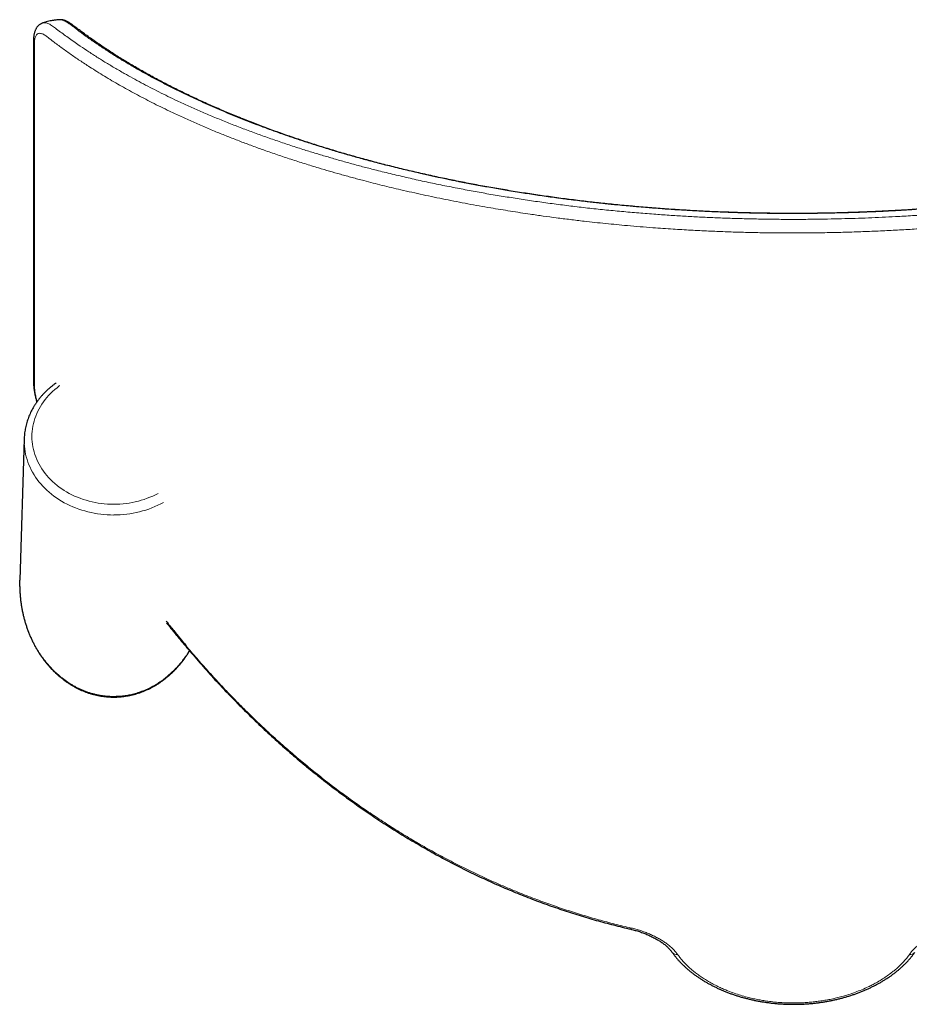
# Model space of a CAD drawing. Header units: millimetres. Extents: x 8 to 2314, y 12 to 2305.
# Tile 16 of 156: x 724 to 838, y 1241 to 1368. Entities that reach past the tile are written whole.
import ezdxf

# ---------------------------------------------------------------- set-up
doc = ezdxf.new("R2010")
doc.units = ezdxf.units.MM

msp = doc.modelspace()

# ---------------------------------------------------------------- linework, layer by layer
at = {"color": 7, "linetype": 'Continuous', "lineweight": 30}
for p, q in [((729.01, 1367.54), (729, 1367.54)), ((724.43, 1313.6), (723.87, 1295.4)), ((724.43, 1313.6), (724.44, 1313.62))]:
    msp.add_line(p, q, dxfattribs=at)
at = {"color": 252, "linetype": 'Continuous', "lineweight": 0, "flags": 128}
for points in [[(729.02, 1320.47), (728.95, 1320.42), (728.66, 1320.19), (728.37, 1319.96), (728.1, 1319.71), (727.84, 1319.46), (727.58, 1319.19), (727.35, 1318.93), (727.12, 1318.65), (726.91, 1318.36), (726.71, 1318.07), (726.52, 1317.78), (726.35, 1317.47), (726.19, 1317.17), (726.05, 1316.85), (725.92, 1316.54), (725.81, 1316.22), (725.71, 1315.89), (725.62, 1315.57), (725.55, 1315.24), (725.5, 1314.91), (725.46, 1314.57), (725.44, 1314.24), (725.43, 1313.91), (725.44, 1313.57), (725.46, 1313.24), (725.5, 1312.91), (725.55, 1312.57), (725.62, 1312.25), (725.71, 1311.92), (725.81, 1311.59), (725.92, 1311.27), (726.05, 1310.96), (726.19, 1310.64), (726.35, 1310.34), (726.52, 1310.03), (726.71, 1309.74), (726.91, 1309.45), (727.12, 1309.16), (727.35, 1308.89), (727.58, 1308.62), (727.84, 1308.36), (728.1, 1308.1), (728.37, 1307.86), (728.66, 1307.62), (728.95, 1307.39), (729.26, 1307.18), (729.57, 1306.97), (729.9, 1306.77), (730.23, 1306.58), (730.58, 1306.41), (730.93, 1306.24), (731.28, 1306.09), (731.65, 1305.95), (732.02, 1305.81), (732.4, 1305.7), (732.78, 1305.59), (733.17, 1305.49), (733.56, 1305.41), (733.95, 1305.34), (734.35, 1305.28), (734.75, 1305.24), (735.15, 1305.21), (735.55, 1305.19), (735.95, 1305.18), (736.36, 1305.19), (736.76, 1305.21), (737.16, 1305.24), (737.56, 1305.28), (737.96, 1305.34), (738.35, 1305.41), (738.74, 1305.49), (739.13, 1305.59), (739.51, 1305.7), (739.89, 1305.81), (740.26, 1305.95), (740.62, 1306.09), (740.98, 1306.24), (741.33, 1306.41), (741.67, 1306.58), (741.69, 1306.59)], [(735.95, 1303.8), (735.53, 1303.81), (735.11, 1303.83), (734.69, 1303.86), (734.28, 1303.91), (733.86, 1303.96), (733.45, 1304.03), (733.04, 1304.11), (732.63, 1304.21), (732.23, 1304.32), (731.84, 1304.43), (731.45, 1304.56), (731.06, 1304.71), (730.68, 1304.86), (730.31, 1305.03), (729.95, 1305.2), (729.6, 1305.39), (729.25, 1305.59), (728.91, 1305.8), (728.58, 1306.01), (728.26, 1306.24), (727.96, 1306.48), (727.66, 1306.73), (727.37, 1306.98), (727.1, 1307.25), (726.83, 1307.52), (726.58, 1307.8), (726.34, 1308.09), (726.12, 1308.38), (725.91, 1308.68), (725.71, 1308.99), (725.52, 1309.3), (725.35, 1309.62), (725.19, 1309.94), (725.05, 1310.27), (724.92, 1310.6), (724.81, 1310.94), (724.71, 1311.28), (724.62, 1311.62), (724.55, 1311.97), (724.5, 1312.31), (724.46, 1312.66), (724.44, 1313.01), (724.43, 1313.36), (724.43, 1313.6)]]:
    msp.add_lwpolyline(points, dxfattribs=at)
at = {"color": 252, "linetype": 'Continuous', "lineweight": 0}
for centre, radius, start, end in [((736.03, 1317.05), 13.24, 269.6847, 298.6688), ((848.36, 1240.05), 47.01, 166.9612, 167.1614), ((808.4, 1247.92), 0.694, 218.2377, 281.7574), ((838.51, 1247.92), 0.694, 258.2418, 321.7754)]:
    msp.add_arc(centre, radius, start, end, dxfattribs=at)
at = {"color": 7, "linetype": 'Continuous', "lineweight": 30}
for points, knots in [([(729, 1367.55), (728.99, 1367.55), (728.95, 1367.54), (728.87, 1367.54), (728.76, 1367.53), (728.61, 1367.52), (728.41, 1367.49), (728.18, 1367.46), (727.91, 1367.41), (727.6, 1367.35), (727.26, 1367.26), (726.99, 1367.18), (726.84, 1367.12), (726.81, 1367.11)], [0, 0, 0, 0, 0.015904, 0.053747, 0.104435, 0.168167, 0.257028, 0.363028, 0.486192, 0.6265, 0.78387, 0.958132, 1, 1, 1, 1]), ([(917.9, 1367.55), (917.87, 1367.55), (917.79, 1367.55), (917.66, 1367.54), (917.51, 1367.52), (917.37, 1367.49), (917.22, 1367.45), (917.06, 1367.39), (916.92, 1367.32), (916.77, 1367.24), (916.63, 1367.16), (916.47, 1367.05), (916.28, 1366.91), (916.08, 1366.75), (915.89, 1366.6), (915.73, 1366.48), (915.59, 1366.37), (915.3, 1366.15), (914.84, 1365.81), (914.22, 1365.36), (913.59, 1364.91), (912.94, 1364.46), (912.29, 1364.02), (911.62, 1363.57), (910.95, 1363.14), (910.26, 1362.7), (909.56, 1362.28), (908.86, 1361.85), (908.14, 1361.43), (907.41, 1361.01), (906.68, 1360.59), (905.93, 1360.18), (905.18, 1359.78), (904.42, 1359.38), (903.64, 1358.98), (902.86, 1358.58), (902.07, 1358.19), (901.27, 1357.81), (900.47, 1357.43), (899.65, 1357.05), (898.83, 1356.68), (898, 1356.31), (897.16, 1355.94), (896.31, 1355.58), (895.45, 1355.23), (894.59, 1354.88), (893.71, 1354.53), (892.83, 1354.19), (891.94, 1353.85), (891.05, 1353.52), (890.15, 1353.19), (889.24, 1352.86), (888.32, 1352.54), (887.4, 1352.23), (886.47, 1351.92), (885.54, 1351.62), (884.6, 1351.32), (883.65, 1351.02), (882.7, 1350.73), (881.73, 1350.44), (880.77, 1350.16), (879.8, 1349.89), (878.82, 1349.62), (877.84, 1349.35), (876.85, 1349.09), (875.86, 1348.84), (874.86, 1348.58), (873.86, 1348.34), (872.85, 1348.1), (871.84, 1347.86), (870.83, 1347.63), (869.81, 1347.41), (868.78, 1347.19), (867.76, 1346.97), (866.72, 1346.76), (865.69, 1346.56), (864.64, 1346.36), (863.6, 1346.16), (862.55, 1345.97), (861.49, 1345.79), (860.43, 1345.61), (859.37, 1345.43), (858.31, 1345.26), (857.24, 1345.1), (856.17, 1344.94), (855.09, 1344.79), (854.02, 1344.64), (852.94, 1344.49), (851.86, 1344.36), (850.79, 1344.22), (849.7, 1344.1), (848.61, 1343.97), (847.52, 1343.86), (846.43, 1343.75), (845.34, 1343.64), (844.24, 1343.54), (843.15, 1343.44), (842.05, 1343.35), (840.95, 1343.26), (839.84, 1343.18), (838.74, 1343.11), (837.64, 1343.04), (836.53, 1342.97), (835.42, 1342.92), (834.31, 1342.86), (833.2, 1342.81), (832.1, 1342.77), (830.99, 1342.73), (829.88, 1342.7), (828.76, 1342.67), (827.64, 1342.65), (826.53, 1342.63), (825.41, 1342.62), (824.3, 1342.61), (823.19, 1342.61), (822.08, 1342.61), (820.97, 1342.62), (819.86, 1342.64), (818.75, 1342.66), (817.64, 1342.68), (816.53, 1342.71), (815.42, 1342.75), (814.32, 1342.79), (813.21, 1342.83), (812.11, 1342.88), (811, 1342.94), (809.9, 1343), (808.8, 1343.07), (807.69, 1343.14), (806.59, 1343.22), (805.49, 1343.3), (804.39, 1343.39), (803.29, 1343.48), (802.2, 1343.58), (801.1, 1343.68), (800.01, 1343.79), (798.92, 1343.91), (797.83, 1344.02), (796.75, 1344.15), (795.67, 1344.28), (794.59, 1344.41), (793.51, 1344.55), (792.44, 1344.7), (791.37, 1344.85), (790.3, 1345), (789.24, 1345.16), (788.18, 1345.33), (787.12, 1345.5), (786.07, 1345.68), (785.02, 1345.86), (783.97, 1346.04), (782.93, 1346.23), (781.89, 1346.43), (780.85, 1346.63), (779.82, 1346.83), (778.8, 1347.05), (777.78, 1347.26), (776.76, 1347.48), (775.75, 1347.71), (774.74, 1347.94), (773.74, 1348.17), (772.74, 1348.41), (771.74, 1348.66), (770.75, 1348.91), (769.76, 1349.17), (768.78, 1349.43), (767.8, 1349.7), (766.83, 1349.97), (765.86, 1350.24), (764.9, 1350.52), (763.95, 1350.81), (763, 1351.1), (762.06, 1351.4), (761.12, 1351.7), (760.19, 1352), (759.27, 1352.31), (758.36, 1352.62), (757.45, 1352.94), (756.55, 1353.26), (755.66, 1353.59), (754.77, 1353.92), (753.89, 1354.26), (753.02, 1354.6), (752.15, 1354.94), (751.3, 1355.29), (750.45, 1355.65), (749.6, 1356.01), (748.77, 1356.37), (747.94, 1356.74), (747.13, 1357.11), (746.32, 1357.48), (745.52, 1357.86), (744.73, 1358.25), (743.94, 1358.63), (743.16, 1359.03), (742.4, 1359.42), (741.64, 1359.83), (740.89, 1360.23), (740.15, 1360.64), (739.42, 1361.05), (738.7, 1361.47), (737.98, 1361.89), (737.28, 1362.31), (736.59, 1362.74), (735.91, 1363.17), (735.23, 1363.61), (734.57, 1364.05), (733.92, 1364.49), (733.28, 1364.94), (732.65, 1365.39), (732.05, 1365.82), (731.48, 1366.25), (731.06, 1366.57), (730.79, 1366.78), (730.68, 1366.86), (730.62, 1366.91), (730.57, 1366.95), (730.46, 1367.03), (730.33, 1367.12), (730.15, 1367.24), (729.97, 1367.33), (729.81, 1367.4), (729.65, 1367.46), (729.5, 1367.5), (729.36, 1367.53), (729.21, 1367.55), (729.1, 1367.55), (729.03, 1367.55), (729.01, 1367.54)], [0, 0, 0, 0, 0.000643, 0.001586, 0.002559, 0.003575, 0.004647, 0.005789, 0.007014, 0.008078, 0.009085, 0.01047, 0.012078, 0.01404, 0.015787, 0.017379, 0.01862, 0.019853, 0.02546, 0.031058, 0.036643, 0.042214, 0.047771, 0.053314, 0.058842, 0.064355, 0.069853, 0.075335, 0.080802, 0.086253, 0.091687, 0.097105, 0.102505, 0.107894, 0.113276, 0.118636, 0.123976, 0.129298, 0.134601, 0.139887, 0.145158, 0.150413, 0.155655, 0.160885, 0.166102, 0.171309, 0.176506, 0.181695, 0.186863, 0.192009, 0.197137, 0.202249, 0.207346, 0.212429, 0.217499, 0.222557, 0.227581, 0.232598, 0.23761, 0.24261, 0.247597, 0.252564, 0.257509, 0.262429, 0.267349, 0.272271, 0.277173, 0.282058, 0.286925, 0.291776, 0.296613, 0.301437, 0.306248, 0.311047, 0.315837, 0.320618, 0.325391, 0.330158, 0.334919, 0.339676, 0.34442, 0.349125, 0.353837, 0.35855, 0.363257, 0.367953, 0.372634, 0.377292, 0.381926, 0.386559, 0.391201, 0.395833, 0.400458, 0.405074, 0.409685, 0.41429, 0.418892, 0.42349, 0.428082, 0.432668, 0.437248, 0.441822, 0.446393, 0.450962, 0.455529, 0.460095, 0.464647, 0.469185, 0.473739, 0.478304, 0.482872, 0.487438, 0.491994, 0.496535, 0.501056, 0.505575, 0.510128, 0.514677, 0.519221, 0.523764, 0.528305, 0.532845, 0.537386, 0.541929, 0.546474, 0.551023, 0.555577, 0.560136, 0.564702, 0.569277, 0.57386, 0.578453, 0.583058, 0.587657, 0.592261, 0.596871, 0.601487, 0.606111, 0.610743, 0.615384, 0.620036, 0.624684, 0.62933, 0.633986, 0.638651, 0.643325, 0.648007, 0.652697, 0.657393, 0.662095, 0.666822, 0.671562, 0.676307, 0.681058, 0.685817, 0.690586, 0.695364, 0.700153, 0.704955, 0.70977, 0.7146, 0.719445, 0.724307, 0.729187, 0.734087, 0.739007, 0.743943, 0.748881, 0.75383, 0.758792, 0.763767, 0.768756, 0.773761, 0.778782, 0.783806, 0.788836, 0.793888, 0.798959, 0.804046, 0.809146, 0.814255, 0.81937, 0.824499, 0.82967, 0.83485, 0.840041, 0.845243, 0.850457, 0.855685, 0.860927, 0.866186, 0.871461, 0.876755, 0.882067, 0.8874, 0.892755, 0.898133, 0.903512, 0.908896, 0.914302, 0.919729, 0.925174, 0.930638, 0.936119, 0.941615, 0.947127, 0.952651, 0.958188, 0.963736, 0.969294, 0.97486, 0.979804, 0.984986, 0.986692, 0.987435, 0.987911, 0.988408, 0.988925, 0.99035, 0.991792, 0.993236, 0.994465, 0.995615, 0.996689, 0.997701, 0.998661, 0.999574, 1, 1, 1, 1]), ([(726.81, 1367.11), (726.79, 1367.11), (726.72, 1367.08), (726.61, 1367.03), (726.49, 1366.96), (726.37, 1366.88), (726.26, 1366.79), (726.16, 1366.68), (726.07, 1366.57), (725.99, 1366.45), (725.92, 1366.32), (725.86, 1366.19), (725.8, 1366.04), (725.75, 1365.87), (725.71, 1365.71), (725.68, 1365.54), (725.66, 1365.36), (725.64, 1365.16), (725.63, 1364.93), (725.63, 1364.71), (725.63, 1364.36), (725.63, 1363.8), (725.63, 1363.02), (725.63, 1356.03), (725.63, 1344.53), (725.63, 1332.42), (725.63, 1326.15), (725.63, 1324.31), (725.62, 1323.12), (725.62, 1322.29), (725.62, 1321.7), (725.63, 1321.3), (725.63, 1321.06), (725.63, 1320.87), (725.64, 1320.69), (725.65, 1320.5), (725.67, 1320.3), (725.69, 1320.07), (725.73, 1319.83), (725.77, 1319.58), (725.82, 1319.32), (725.87, 1319.05), (725.93, 1318.78), (725.99, 1318.54), (726.03, 1318.38), (726.05, 1318.32)], [0, 0, 0, 0, 0.001235, 0.003839, 0.006427, 0.009013, 0.011614, 0.014251, 0.016945, 0.01972, 0.022593, 0.025534, 0.028773, 0.032217, 0.035907, 0.039085, 0.042203, 0.046294, 0.051039, 0.055744, 0.060351, 0.072531, 0.090085, 0.108738, 0.505508, 0.803086, 0.858881, 0.894687, 0.917138, 0.933122, 0.946125, 0.953331, 0.957191, 0.960719, 0.96404, 0.967188, 0.970543, 0.974164, 0.978112, 0.982037, 0.98595, 0.989834, 0.99366, 0.997458, 1, 1, 1, 1]), ([(728.55, 1320.8), (728.5, 1320.76), (728.34, 1320.65), (728.09, 1320.46), (727.8, 1320.22), (727.52, 1319.98), (727.25, 1319.73), (726.99, 1319.47), (726.74, 1319.2), (726.51, 1318.93), (726.28, 1318.64), (726.07, 1318.36), (725.87, 1318.06), (725.68, 1317.76), (725.51, 1317.46), (725.34, 1317.15), (725.19, 1316.83), (725.05, 1316.51), (724.93, 1316.19), (724.82, 1315.87), (724.72, 1315.54), (724.64, 1315.21), (724.57, 1314.87), (724.51, 1314.54), (724.47, 1314.2), (724.45, 1313.9), (724.44, 1313.7), (724.44, 1313.62)], [0, 0, 0, 0, 0.021754, 0.063379, 0.104984, 0.146566, 0.188121, 0.229648, 0.271143, 0.312605, 0.354031, 0.395419, 0.436767, 0.478074, 0.519337, 0.560558, 0.601735, 0.642868, 0.683959, 0.72501, 0.766021, 0.806997, 0.847939, 0.888853, 0.929743, 0.970612, 1, 1, 1, 1]), ([(723.86, 1294.62), (723.86, 1294.7), (723.85, 1294.96), (723.86, 1295.22), (723.87, 1295.4)], [0, 0, 0, 0, 0.294267, 1, 1, 1, 1]), ([(723.86, 1294.62), (723.86, 1294.54), (723.86, 1294.3), (723.88, 1293.9), (723.92, 1293.41), (723.96, 1292.92), (724.03, 1292.44), (724.1, 1291.96), (724.19, 1291.48), (724.29, 1291.01), (724.41, 1290.54), (724.53, 1290.07), (724.67, 1289.62), (724.83, 1289.17), (724.99, 1288.72), (725.17, 1288.29), (725.36, 1287.86), (725.56, 1287.44), (725.77, 1287.04), (725.99, 1286.64), (726.22, 1286.25), (726.46, 1285.87), (726.71, 1285.5), (726.98, 1285.14), (727.25, 1284.8), (727.52, 1284.46), (727.81, 1284.14), (728.1, 1283.83), (728.4, 1283.53), (728.71, 1283.25), (729.03, 1282.98), (729.35, 1282.72), (729.67, 1282.47), (730.01, 1282.24), (730.34, 1282.02), (730.69, 1281.81), (731.03, 1281.62), (731.38, 1281.44), (731.74, 1281.28), (732.1, 1281.12), (732.46, 1280.99), (732.82, 1280.86), (733.19, 1280.75), (733.55, 1280.66), (733.92, 1280.57), (734.3, 1280.5), (734.67, 1280.45), (735.04, 1280.41), (735.42, 1280.38), (735.72, 1280.37), (735.97, 1280.37), (736.21, 1280.37), (736.53, 1280.38), (736.9, 1280.41), (737.28, 1280.46), (737.65, 1280.51), (738.02, 1280.58), (738.39, 1280.66), (738.76, 1280.76), (739.12, 1280.87), (739.48, 1281), (739.84, 1281.14), (740.2, 1281.29), (740.55, 1281.45), (740.9, 1281.63), (741.24, 1281.82), (741.58, 1282.03), (741.92, 1282.25), (742.25, 1282.48), (742.57, 1282.73), (742.89, 1282.98), (743.2, 1283.25), (743.51, 1283.54), (743.81, 1283.83), (744.1, 1284.14), (744.38, 1284.46), (744.66, 1284.79), (744.93, 1285.14), (745.19, 1285.49), (745.44, 1285.86), (745.62, 1286.13), (745.71, 1286.29), (745.72, 1286.32)], [0, 0, 0, 0, 0.007021, 0.022055, 0.037075, 0.052073, 0.067042, 0.081974, 0.096861, 0.111696, 0.126473, 0.141184, 0.155823, 0.170385, 0.184863, 0.199252, 0.213548, 0.227746, 0.241842, 0.255833, 0.269715, 0.283486, 0.297145, 0.310689, 0.324118, 0.33743, 0.350627, 0.363709, 0.376676, 0.389531, 0.402274, 0.414909, 0.427437, 0.439863, 0.45219, 0.464422, 0.476563, 0.488618, 0.500592, 0.51249, 0.524318, 0.536082, 0.547787, 0.55944, 0.571048, 0.582616, 0.594152, 0.605662, 0.617154, 0.628634, 0.633604, 0.639798, 0.651274, 0.662759, 0.674257, 0.685775, 0.697322, 0.708902, 0.720524, 0.732193, 0.743916, 0.755699, 0.767547, 0.779467, 0.791464, 0.803544, 0.81571, 0.827968, 0.840321, 0.852774, 0.86533, 0.877992, 0.890763, 0.903645, 0.916639, 0.929748, 0.942971, 0.95631, 0.969764, 0.983332, 0.997014, 1, 1, 1, 1]), ([(742.71, 1290.15), (743.03, 1289.74), (743.86, 1288.68), (744.72, 1287.64), (745.25, 1287.01)], [0, 0, 0, 0, 0.388468, 1, 1, 1, 1]), ([(742.77, 1289.9), (742.89, 1289.76), (743.12, 1289.47), (743.38, 1289.14), (743.57, 1288.91), (743.69, 1288.76), (743.8, 1288.63), (743.91, 1288.49), (744.01, 1288.36), (744.12, 1288.23), (744.25, 1288.07), (744.41, 1287.88), (744.6, 1287.64), (744.83, 1287.37), (745.09, 1287.06), (745.27, 1286.85), (745.36, 1286.73)], [0, 0, 0, 0, 0.136089, 0.266234, 0.312586, 0.357441, 0.400801, 0.442664, 0.48303, 0.522611, 0.569533, 0.632286, 0.70671, 0.792803, 0.890567, 1, 1, 1, 1]), ([(745.37, 1286.74), (745.42, 1286.67), (745.76, 1286.27), (746.38, 1285.54), (747.24, 1284.55), (748.11, 1283.58), (748.99, 1282.61), (749.87, 1281.66), (750.77, 1280.72), (751.67, 1279.79), (752.58, 1278.87), (753.49, 1277.97), (754.41, 1277.08), (755.34, 1276.2), (756.27, 1275.34), (757.21, 1274.49), (758.16, 1273.65), (759.11, 1272.82), (760.07, 1272.01), (761.03, 1271.21), (762, 1270.43), (762.98, 1269.66), (763.96, 1268.9), (764.95, 1268.15), (765.94, 1267.42), (766.94, 1266.7), (767.94, 1265.99), (768.95, 1265.3), (769.97, 1264.62), (770.99, 1263.95), (772.02, 1263.3), (773.05, 1262.66), (774.09, 1262.03), (775.13, 1261.42), (776.17, 1260.82), (777.22, 1260.23), (778.27, 1259.66), (779.33, 1259.1), (780.39, 1258.55), (781.45, 1258.02), (782.52, 1257.51), (783.59, 1257), (784.67, 1256.51), (785.75, 1256.03), (786.84, 1255.57), (787.92, 1255.12), (789.01, 1254.69), (790.09, 1254.27), (791.18, 1253.86), (792.28, 1253.47), (793.38, 1253.09), (794.48, 1252.73), (795.58, 1252.37), (796.69, 1252.04), (797.79, 1251.71), (798.9, 1251.4), (800.02, 1251.11), (801.13, 1250.83), (801.97, 1250.62), (802.43, 1250.52), (802.53, 1250.49)], [0, 0, 0, 0, 0.003708, 0.022799, 0.041838, 0.060831, 0.079788, 0.098649, 0.117478, 0.136265, 0.155001, 0.173675, 0.192276, 0.210796, 0.229213, 0.247657, 0.266027, 0.284326, 0.302558, 0.320727, 0.338835, 0.356888, 0.374889, 0.392841, 0.410747, 0.428613, 0.446441, 0.464234, 0.481997, 0.499734, 0.517448, 0.53508, 0.552655, 0.570178, 0.587655, 0.605089, 0.622485, 0.639847, 0.657183, 0.674424, 0.691633, 0.708845, 0.726038, 0.743197, 0.760307, 0.777353, 0.794322, 0.811203, 0.828117, 0.845013, 0.861874, 0.878704, 0.895506, 0.912284, 0.929043, 0.945785, 0.962507, 0.979152, 0.995805, 1, 1, 1, 1]), ([(802.53, 1250.49), (802.57, 1250.48), (802.71, 1250.45), (802.95, 1250.39), (803.22, 1250.31), (803.5, 1250.23), (803.77, 1250.14), (804.05, 1250.04), (804.32, 1249.94), (804.59, 1249.83), (804.85, 1249.71), (805.11, 1249.59), (805.36, 1249.47), (805.61, 1249.34), (805.84, 1249.21), (806.07, 1249.07), (806.29, 1248.94), (806.49, 1248.8), (806.69, 1248.65), (806.88, 1248.51), (807.06, 1248.36), (807.22, 1248.21), (807.38, 1248.06), (807.52, 1247.92), (807.64, 1247.77), (807.76, 1247.63), (807.82, 1247.54), (807.86, 1247.49)], [0, 0, 0, 0, 0.02039, 0.059109, 0.09834, 0.138069, 0.178269, 0.218901, 0.259912, 0.301238, 0.342804, 0.384524, 0.426304, 0.468019, 0.509553, 0.550801, 0.591913, 0.633543, 0.675223, 0.716865, 0.758389, 0.799727, 0.840818, 0.881612, 0.922073, 0.962237, 1, 1, 1, 1]), ([(807.86, 1247.49), (807.92, 1247.41), (808.04, 1247.23), (808.25, 1246.97), (808.47, 1246.7), (808.71, 1246.43), (808.96, 1246.16), (809.23, 1245.9), (809.5, 1245.64), (809.79, 1245.38), (810.09, 1245.13), (810.4, 1244.88), (810.72, 1244.64), (811.05, 1244.41), (811.39, 1244.18), (811.75, 1243.95), (812.11, 1243.73), (812.48, 1243.52), (812.86, 1243.32), (813.24, 1243.12), (813.64, 1242.93), (814.04, 1242.74), (814.45, 1242.57), (814.87, 1242.4), (815.3, 1242.24), (815.73, 1242.08), (816.17, 1241.94), (816.61, 1241.8), (817.06, 1241.68), (817.52, 1241.56), (817.98, 1241.45), (818.45, 1241.34), (818.92, 1241.25), (819.39, 1241.17), (819.87, 1241.09), (820.35, 1241.03), (820.83, 1240.97), (821.31, 1240.92), (821.79, 1240.89), (822.28, 1240.86), (822.76, 1240.84), (823.25, 1240.83), (823.74, 1240.83), (824.23, 1240.84), (824.72, 1240.86), (825.21, 1240.89), (825.69, 1240.93), (826.18, 1240.98), (826.66, 1241.04), (827.14, 1241.11), (827.61, 1241.18), (828.09, 1241.27), (828.55, 1241.36), (829.02, 1241.47), (829.48, 1241.58), (829.93, 1241.7), (830.38, 1241.83), (830.82, 1241.97), (831.26, 1242.11), (831.69, 1242.27), (832.12, 1242.43), (832.54, 1242.6), (832.95, 1242.78), (833.35, 1242.97), (833.74, 1243.16), (834.13, 1243.36), (834.51, 1243.56), (834.87, 1243.78), (835.23, 1244), (835.58, 1244.22), (835.93, 1244.45), (836.26, 1244.69), (836.58, 1244.94), (836.89, 1245.18), (837.18, 1245.44), (837.47, 1245.7), (837.75, 1245.96), (838.01, 1246.22), (838.26, 1246.49), (838.5, 1246.77), (838.72, 1247.04), (838.91, 1247.29), (839.01, 1247.44), (839.05, 1247.49)], [0, 0, 0, 0, 0.010977, 0.022963, 0.035121, 0.047327, 0.059576, 0.071864, 0.084187, 0.096541, 0.108921, 0.121324, 0.133745, 0.14618, 0.158626, 0.171078, 0.183533, 0.195986, 0.208434, 0.220872, 0.233299, 0.245711, 0.258092, 0.270565, 0.283036, 0.295487, 0.307927, 0.320367, 0.332814, 0.345278, 0.357767, 0.370293, 0.38285, 0.395373, 0.407837, 0.420267, 0.432677, 0.44508, 0.457491, 0.46992, 0.482381, 0.49489, 0.507455, 0.519951, 0.532423, 0.544895, 0.557368, 0.569842, 0.582319, 0.594798, 0.607282, 0.619769, 0.632245, 0.644695, 0.657185, 0.669649, 0.682096, 0.694535, 0.706976, 0.719425, 0.73189, 0.74438, 0.756905, 0.769348, 0.781733, 0.794139, 0.806565, 0.819005, 0.831458, 0.84392, 0.856387, 0.868854, 0.881318, 0.893773, 0.906217, 0.918646, 0.931054, 0.943439, 0.955796, 0.968121, 0.980409, 0.992657, 1, 1, 1, 1])]:
    msp.add_open_spline(points, degree=3, knots=knots, dxfattribs=at)
at = {"color": 252, "linetype": 'Continuous', "lineweight": 0}
for points, knots in [([(917.9, 1367.54), (917.85, 1367.54), (917.72, 1367.55), (917.5, 1367.49), (917.26, 1367.4), (917.03, 1367.27), (916.81, 1367.12), (916.59, 1366.96), (916.36, 1366.78), (915.85, 1366.38), (915.02, 1365.77), (913.85, 1364.94), (912.65, 1364.11), (911.41, 1363.3), (910.13, 1362.5), (908.82, 1361.71), (907.46, 1360.93), (906.07, 1360.16), (904.64, 1359.4), (903.16, 1358.65), (901.65, 1357.91), (900.1, 1357.19), (898.51, 1356.47), (896.88, 1355.77), (895.3, 1355.11), (893.76, 1354.5), (892.29, 1353.93), (890.78, 1353.37), (889.25, 1352.83), (887.6, 1352.26), (885.83, 1351.67), (883.93, 1351.07), (881.99, 1350.49), (880.02, 1349.92), (878.02, 1349.37), (875.98, 1348.84), (873.91, 1348.33), (871.95, 1347.87), (870.1, 1347.45), (868.38, 1347.08), (866.64, 1346.73), (864.88, 1346.39), (863.04, 1346.05), (861.13, 1345.71), (859.14, 1345.38), (857.13, 1345.07), (855.1, 1344.77), (853.03, 1344.49), (850.92, 1344.23), (848.76, 1343.98), (846.58, 1343.75), (844.4, 1343.54), (842.31, 1343.36), (840.34, 1343.21), (838.47, 1343.08), (836.61, 1342.97), (834.75, 1342.87), (832.9, 1342.79), (831, 1342.72), (829.05, 1342.67), (827.05, 1342.63), (825.05, 1342.61), (823.05, 1342.6), (821.05, 1342.61), (819.05, 1342.64), (817.04, 1342.69), (815.03, 1342.75), (813.03, 1342.83), (811.03, 1342.93), (809.14, 1343.04), (807.37, 1343.15), (805.7, 1343.28), (804.06, 1343.41), (802.42, 1343.55), (800.81, 1343.7), (799.05, 1343.88), (797.16, 1344.09), (795.14, 1344.33), (793.13, 1344.59), (791.14, 1344.87), (789.19, 1345.16), (787.29, 1345.46), (785.43, 1345.77), (783.58, 1346.1), (781.76, 1346.44), (780.04, 1346.77), (778.45, 1347.1), (776.96, 1347.42), (775.49, 1347.75), (774.05, 1348.08), (772.62, 1348.42), (771.09, 1348.8), (769.46, 1349.22), (767.73, 1349.69), (766.02, 1350.17), (764.34, 1350.66), (762.66, 1351.18), (760.96, 1351.71), (759.27, 1352.27), (757.6, 1352.85), (755.97, 1353.43), (754.45, 1354), (753.05, 1354.54), (751.75, 1355.06), (750.48, 1355.58), (749.23, 1356.11), (748.02, 1356.64), (746.72, 1357.23), (745.35, 1357.87), (743.92, 1358.57), (742.52, 1359.27), (741.16, 1359.99), (739.81, 1360.73), (738.48, 1361.48), (737.18, 1362.26), (735.91, 1363.04), (734.68, 1363.84), (733.49, 1364.64), (732.57, 1365.27), (731.91, 1365.76), (731.49, 1366.09), (731.07, 1366.42), (730.65, 1366.74), (730.24, 1367.04), (729.88, 1367.27), (729.58, 1367.43), (729.33, 1367.51), (729.14, 1367.55), (729.04, 1367.54), (729.01, 1367.54)], [0, 0, 0, 0, 0.002022, 0.004673, 0.007314, 0.009339, 0.011366, 0.013397, 0.01543, 0.017461, 0.027644, 0.037842, 0.04804, 0.058114, 0.06819, 0.078265, 0.088339, 0.098414, 0.10849, 0.118567, 0.128641, 0.138717, 0.148794, 0.158872, 0.168947, 0.177532, 0.18612, 0.194708, 0.203295, 0.21188, 0.221958, 0.232038, 0.242118, 0.252196, 0.262274, 0.272356, 0.282438, 0.292516, 0.30058, 0.308646, 0.316713, 0.324779, 0.332843, 0.341686, 0.350533, 0.35938, 0.368227, 0.37707, 0.386259, 0.395453, 0.404648, 0.413842, 0.423031, 0.430764, 0.438497, 0.446229, 0.453819, 0.461409, 0.468999, 0.477152, 0.485309, 0.493468, 0.501627, 0.509784, 0.517937, 0.52615, 0.534367, 0.542585, 0.550802, 0.559016, 0.565917, 0.572817, 0.579718, 0.58651, 0.593302, 0.600094, 0.608728, 0.617366, 0.626004, 0.634642, 0.643276, 0.65157, 0.659866, 0.668163, 0.67646, 0.684754, 0.691713, 0.698673, 0.705633, 0.712497, 0.719361, 0.726225, 0.734875, 0.743527, 0.75218, 0.760832, 0.769482, 0.778652, 0.787824, 0.796998, 0.806171, 0.815341, 0.823031, 0.830722, 0.838413, 0.846005, 0.853599, 0.861191, 0.870718, 0.880248, 0.889778, 0.899308, 0.908835, 0.918757, 0.928683, 0.93861, 0.948538, 0.958464, 0.968386, 0.972158, 0.975933, 0.979708, 0.98348, 0.987247, 0.991013, 0.99361, 0.996218, 0.998826, 1, 1, 1, 1]), ([(726.81, 1367.11), (726.85, 1367.12), (726.95, 1367.16), (727.14, 1367.16), (727.36, 1367.13), (727.6, 1367.03), (727.84, 1366.9), (728.09, 1366.73), (728.35, 1366.54), (728.74, 1366.24), (729.26, 1365.85), (729.93, 1365.36), (730.62, 1364.86), (731.48, 1364.27), (732.48, 1363.59), (733.64, 1362.84), (734.83, 1362.09), (736.05, 1361.36), (737.25, 1360.67), (738.4, 1360.03), (739.5, 1359.43), (740.63, 1358.84), (741.77, 1358.26), (742.94, 1357.68), (744.22, 1357.07), (745.63, 1356.42), (747.18, 1355.74), (748.76, 1355.06), (750.38, 1354.4), (752.01, 1353.76), (753.66, 1353.14), (755.33, 1352.53), (757.03, 1351.94), (758.76, 1351.36), (760.42, 1350.82), (762.02, 1350.33), (763.54, 1349.88), (765.07, 1349.43), (766.62, 1349), (768.19, 1348.58), (769.91, 1348.14), (771.79, 1347.68), (773.85, 1347.19), (775.93, 1346.73), (778.05, 1346.28), (780.14, 1345.87), (782.21, 1345.48), (784.26, 1345.11), (786.33, 1344.77), (788.41, 1344.44), (790.52, 1344.13), (792.65, 1343.84), (794.79, 1343.57), (796.95, 1343.31), (799.13, 1343.08), (801.32, 1342.87), (803.53, 1342.67), (805.65, 1342.51), (807.69, 1342.36), (809.65, 1342.24), (811.61, 1342.14), (813.57, 1342.05), (815.59, 1341.98), (817.65, 1341.92), (819.76, 1341.88), (821.86, 1341.85), (823.97, 1341.85), (825.97, 1341.86), (827.85, 1341.89), (829.62, 1341.93), (831.38, 1341.98), (833.12, 1342.04), (834.85, 1342.12), (836.74, 1342.21), (838.78, 1342.33), (840.97, 1342.48), (843.15, 1342.65), (845.32, 1342.84), (847.42, 1343.04), (849.44, 1343.26), (851.39, 1343.48), (853.33, 1343.72), (855.25, 1343.97), (857.05, 1344.23), (858.74, 1344.48), (860.32, 1344.73), (861.88, 1344.99), (863.42, 1345.25), (864.94, 1345.52), (866.58, 1345.83), (868.33, 1346.18), (870.2, 1346.56), (872.04, 1346.97), (873.86, 1347.38), (875.68, 1347.81), (877.49, 1348.26), (879.29, 1348.73), (881.07, 1349.22), (882.82, 1349.71), (884.45, 1350.2), (885.96, 1350.66), (887.37, 1351.11), (888.75, 1351.56), (890.1, 1352.02), (891.43, 1352.48), (892.85, 1352.99), (894.36, 1353.56), (895.95, 1354.17), (897.5, 1354.8), (899.02, 1355.43), (900.49, 1356.07), (901.91, 1356.71), (903.28, 1357.35), (904.62, 1358), (905.93, 1358.66), (907.22, 1359.33), (908.47, 1360), (909.7, 1360.69), (910.89, 1361.38), (912.04, 1362.07), (913.15, 1362.77), (914.24, 1363.47), (915.28, 1364.16), (916.28, 1364.86), (917.23, 1365.54), (917.93, 1366.06), (918.39, 1366.42), (918.63, 1366.6), (918.86, 1366.77), (919.09, 1366.92), (919.31, 1367.04), (919.54, 1367.12), (919.75, 1367.16), (919.95, 1367.16), (920.05, 1367.12), (920.1, 1367.11)], [0, 0, 0, 0, 0.001525, 0.004155, 0.006775, 0.009101, 0.011432, 0.013772, 0.016116, 0.018453, 0.024387, 0.029927, 0.036073, 0.04222, 0.051407, 0.060597, 0.069788, 0.078978, 0.088165, 0.095859, 0.103553, 0.111247, 0.11887, 0.126494, 0.134117, 0.143604, 0.153093, 0.162584, 0.172073, 0.18156, 0.190752, 0.199946, 0.209141, 0.218335, 0.227526, 0.235237, 0.242948, 0.250659, 0.258273, 0.265887, 0.273501, 0.28311, 0.292723, 0.302338, 0.31195, 0.321559, 0.330535, 0.339513, 0.348491, 0.357467, 0.366443, 0.375422, 0.384401, 0.393377, 0.402354, 0.411334, 0.420313, 0.42929, 0.437147, 0.445007, 0.452867, 0.460727, 0.468583, 0.476947, 0.485313, 0.493681, 0.502047, 0.51041, 0.51744, 0.52447, 0.531499, 0.538412, 0.545325, 0.552237, 0.561066, 0.569899, 0.578733, 0.587566, 0.596395, 0.604474, 0.612557, 0.62064, 0.628723, 0.636803, 0.643585, 0.650368, 0.65715, 0.663835, 0.670521, 0.677207, 0.685651, 0.694099, 0.702547, 0.710995, 0.719439, 0.728138, 0.73684, 0.745542, 0.754244, 0.762943, 0.770239, 0.777536, 0.784832, 0.792035, 0.799237, 0.806439, 0.815485, 0.824533, 0.833581, 0.842629, 0.851675, 0.860356, 0.869037, 0.877719, 0.8864, 0.895121, 0.903844, 0.912567, 0.921289, 0.929877, 0.938466, 0.947055, 0.955642, 0.963839, 0.972036, 0.980233, 0.982371, 0.984516, 0.98666, 0.988797, 0.990927, 0.993054, 0.995623, 0.998202, 1, 1, 1, 1]), ([(921, 1319.17), (921, 1319.2), (921.03, 1319.32), (921.06, 1319.52), (921.1, 1319.77), (921.12, 1320.01), (921.15, 1320.27), (921.16, 1320.53), (921.16, 1320.81), (921.16, 1321.26), (921.16, 1322.8), (921.16, 1331.14), (921.16, 1343.17), (921.16, 1355.51), (921.16, 1361.37), (921.16, 1363.37), (921.16, 1364.02), (921.16, 1364.4), (921.15, 1364.74), (921.12, 1365.03), (921.06, 1365.27), (920.99, 1365.46), (920.89, 1365.61), (920.76, 1365.72), (920.62, 1365.79), (920.46, 1365.81), (920.28, 1365.78), (920.08, 1365.71), (919.88, 1365.61), (919.7, 1365.49), (919.54, 1365.37), (919.06, 1364.99), (918.25, 1364.37), (917.08, 1363.52), (915.87, 1362.67), (914.61, 1361.83), (913.32, 1361), (911.98, 1360.18), (910.61, 1359.37), (909.19, 1358.57), (907.73, 1357.77), (906.23, 1356.99), (904.69, 1356.23), (903.11, 1355.47), (901.49, 1354.72), (899.83, 1353.99), (898.11, 1353.26), (896.32, 1352.53), (894.54, 1351.85), (892.79, 1351.19), (891.23, 1350.64), (889.81, 1350.15), (888.51, 1349.71), (887.17, 1349.28), (885.65, 1348.8), (883.95, 1348.28), (882.14, 1347.76), (880.34, 1347.26), (878.51, 1346.77), (876.61, 1346.29), (874.63, 1345.8), (872.62, 1345.34), (870.62, 1344.9), (868.63, 1344.49), (866.59, 1344.08), (864.46, 1343.68), (862.4, 1343.32), (860.5, 1343.01), (858.67, 1342.72), (856.73, 1342.43), (854.7, 1342.15), (852.66, 1341.89), (850.59, 1341.64), (848.52, 1341.41), (846.43, 1341.2), (844.32, 1341), (842.21, 1340.83), (840.08, 1340.67), (837.93, 1340.53), (835.74, 1340.41), (833.52, 1340.31), (831.25, 1340.23), (828.95, 1340.16), (826.61, 1340.12), (824.51, 1340.1), (822.64, 1340.1), (820.84, 1340.12), (818.88, 1340.14), (816.76, 1340.19), (814.64, 1340.26), (812.47, 1340.35), (810.24, 1340.46), (808.28, 1340.58), (806.66, 1340.69), (805.24, 1340.79), (803.71, 1340.91), (802.15, 1341.04), (800.68, 1341.18), (799.28, 1341.32), (797.9, 1341.46), (796.37, 1341.63), (794.71, 1341.83), (792.96, 1342.05), (791.25, 1342.28), (789.7, 1342.5), (788.3, 1342.71), (787.02, 1342.91), (785.75, 1343.12), (784.41, 1343.34), (783.01, 1343.58), (781.54, 1343.85), (780.09, 1344.13), (778.64, 1344.42), (777.2, 1344.71), (775.76, 1345.02), (774.34, 1345.33), (772.98, 1345.64), (771.71, 1345.94), (770.52, 1346.23), (769.33, 1346.53), (768.04, 1346.87), (766.64, 1347.24), (765.16, 1347.65), (763.73, 1348.06), (762.19, 1348.51), (760.54, 1349.02), (758.77, 1349.59), (757.04, 1350.16), (755.38, 1350.74), (753.79, 1351.31), (752.27, 1351.88), (750.78, 1352.46), (749.26, 1353.07), (747.73, 1353.71), (746.17, 1354.39), (744.64, 1355.08), (743.25, 1355.73), (742, 1356.33), (740.89, 1356.88), (739.81, 1357.44), (738.76, 1358), (737.73, 1358.56), (736.72, 1359.13), (735.73, 1359.7), (734.76, 1360.28), (733.8, 1360.87), (732.75, 1361.54), (731.59, 1362.3), (730.35, 1363.14), (729.16, 1364), (728.25, 1364.68), (727.67, 1365.13), (727.4, 1365.34), (727.2, 1365.5), (727, 1365.63), (726.8, 1365.72), (726.61, 1365.78), (726.44, 1365.81), (726.28, 1365.78), (726.14, 1365.72), (726.02, 1365.61), (725.92, 1365.45), (725.84, 1365.26), (725.79, 1365.05), (725.77, 1364.84), (725.76, 1364.64), (725.75, 1364.27), (725.74, 1363.71), (725.75, 1362.75), (725.75, 1361.06), (725.75, 1351.92), (725.75, 1340.38), (725.75, 1328.2), (725.75, 1323.42), (725.75, 1321.4), (725.75, 1320.88), (725.75, 1320.57), (725.76, 1320.26), (725.79, 1319.96), (725.82, 1319.68), (725.87, 1319.4), (725.91, 1319.13), (725.97, 1318.85), (726.03, 1318.6), (726.07, 1318.44), (726.09, 1318.38)], [0, 0, 0, 0, 0.000244, 0.001094, 0.001943, 0.002802, 0.003661, 0.004798, 0.005936, 0.007074, 0.010494, 0.025535, 0.112739, 0.163024, 0.182074, 0.186931, 0.188551, 0.190171, 0.19179, 0.193144, 0.194507, 0.195884, 0.197272, 0.198626, 0.19999, 0.20137, 0.20276, 0.204084, 0.205409, 0.206316, 0.207223, 0.208131, 0.214147, 0.220164, 0.226184, 0.232207, 0.238222, 0.244238, 0.250257, 0.256275, 0.262296, 0.268314, 0.274335, 0.280353, 0.286374, 0.292396, 0.298514, 0.304634, 0.310951, 0.316518, 0.322087, 0.326103, 0.330119, 0.334375, 0.338633, 0.344175, 0.349719, 0.354848, 0.35998, 0.365542, 0.371107, 0.376666, 0.382229, 0.387491, 0.392756, 0.398542, 0.40433, 0.408806, 0.413284, 0.418391, 0.4235, 0.428612, 0.433723, 0.438837, 0.443948, 0.449062, 0.454174, 0.459288, 0.464455, 0.469625, 0.47496, 0.480299, 0.485805, 0.491315, 0.496884, 0.500737, 0.504592, 0.509612, 0.514634, 0.519663, 0.524695, 0.530141, 0.535591, 0.538718, 0.541845, 0.545817, 0.54979, 0.55319, 0.556589, 0.559992, 0.563395, 0.567849, 0.572306, 0.576516, 0.580727, 0.583985, 0.587242, 0.590503, 0.593763, 0.597602, 0.601442, 0.605305, 0.609168, 0.613034, 0.616902, 0.620825, 0.624749, 0.628103, 0.631457, 0.634813, 0.638169, 0.642555, 0.646941, 0.651127, 0.655314, 0.660764, 0.666216, 0.671675, 0.677135, 0.68217, 0.687206, 0.692262, 0.697318, 0.702887, 0.708459, 0.714102, 0.719748, 0.724108, 0.72847, 0.732741, 0.737015, 0.741289, 0.745568, 0.749848, 0.754132, 0.758418, 0.762705, 0.768756, 0.774809, 0.780865, 0.786923, 0.789094, 0.79018, 0.791266, 0.79251, 0.793754, 0.795032, 0.796311, 0.797665, 0.799018, 0.800412, 0.801806, 0.803159, 0.804513, 0.805439, 0.806365, 0.807292, 0.810343, 0.813395, 0.819498, 0.831705, 0.929337, 0.965799, 0.986131, 0.990053, 0.991362, 0.99267, 0.993978, 0.994997, 0.996021, 0.996884, 0.997748, 0.998621, 0.999495, 1, 1, 1, 1]), ([(735.95, 1280.46), (735.79, 1280.46), (735.45, 1280.47), (734.98, 1280.5), (734.53, 1280.56), (734.1, 1280.63), (733.68, 1280.72), (733.25, 1280.82), (732.84, 1280.94), (732.42, 1281.09), (732.01, 1281.25), (731.61, 1281.42), (731.22, 1281.61), (730.84, 1281.81), (730.46, 1282.03), (730.1, 1282.26), (729.74, 1282.51), (729.39, 1282.77), (729.04, 1283.04), (728.7, 1283.34), (728.35, 1283.66), (728.01, 1284), (727.68, 1284.36), (727.36, 1284.73), (727.05, 1285.11), (726.75, 1285.51), (726.47, 1285.91), (726.17, 1286.39), (725.85, 1286.94), (725.5, 1287.6), (725.17, 1288.33), (724.87, 1289.08), (724.62, 1289.8), (724.42, 1290.52), (724.23, 1291.28), (724.07, 1292.13), (723.95, 1293.04), (723.88, 1293.89), (723.87, 1294.42), (723.86, 1294.62)], [0, 0, 0, 0, 0.024271, 0.048602, 0.069442, 0.09032, 0.111401, 0.132482, 0.15371, 0.174938, 0.196369, 0.217836, 0.238662, 0.259518, 0.280542, 0.301565, 0.322707, 0.343848, 0.365148, 0.386476, 0.41002, 0.433599, 0.457359, 0.481119, 0.505005, 0.528892, 0.55295, 0.577037, 0.611063, 0.645165, 0.686406, 0.72777, 0.762503, 0.797304, 0.836505, 0.875799, 0.923353, 0.971066, 1, 1, 1, 1]), ([(745.7, 1286.34), (745.6, 1286.19), (745.39, 1285.84), (745.02, 1285.32), (744.58, 1284.76), (744.07, 1284.18), (743.53, 1283.63), (742.99, 1283.14), (742.46, 1282.71), (741.91, 1282.32), (741.3, 1281.93), (740.74, 1281.63), (740.25, 1281.4), (739.78, 1281.2), (739.22, 1280.99), (738.57, 1280.79), (737.92, 1280.64), (737.27, 1280.54), (736.61, 1280.47), (736.17, 1280.47), (735.95, 1280.46)], [0, 0, 0, 0, 0.047141, 0.10336, 0.159708, 0.227949, 0.296449, 0.354099, 0.411925, 0.468231, 0.52472, 0.593397, 0.627928, 0.662458, 0.720811, 0.779414, 0.834112, 0.889142, 0.944397, 1, 1, 1, 1]), ([(745.25, 1287.01), (745.71, 1286.46), (746.64, 1285.36), (748.08, 1283.74), (749.53, 1282.15), (751.02, 1280.58), (752.54, 1279.04), (754.09, 1277.52), (755.67, 1276.02), (757.28, 1274.56), (758.92, 1273.13), (760.61, 1271.7), (762.34, 1270.3), (764.13, 1268.91), (765.94, 1267.56), (767.78, 1266.25), (769.65, 1264.98), (771.55, 1263.75), (773.47, 1262.55), (775.41, 1261.4), (777.38, 1260.29), (779.41, 1259.21), (781.49, 1258.16), (783.63, 1257.14), (785.79, 1256.17), (787.98, 1255.26), (790.12, 1254.42), (792.2, 1253.66), (794.24, 1252.96), (796.3, 1252.31), (798.37, 1251.71), (800.46, 1251.15), (801.86, 1250.82), (802.56, 1250.65)], [0, 0, 0, 0, 0.031254, 0.062515, 0.093778, 0.125039, 0.156292, 0.187805, 0.219326, 0.25085, 0.282371, 0.313883, 0.346607, 0.379341, 0.412078, 0.444812, 0.477535, 0.510263, 0.543004, 0.575748, 0.608487, 0.641215, 0.675492, 0.709783, 0.744078, 0.778368, 0.812644, 0.843798, 0.874956, 0.90611, 0.937405, 0.968705, 1, 1, 1, 1]), ([(745.25, 1287.01), (745.25, 1286.98), (745.26, 1286.91), (745.29, 1286.82), (745.35, 1286.77), (745.37, 1286.74)], [0, 0, 0, 0, 0.34687, 0.687735, 1, 1, 1, 1]), ([(802.56, 1250.65), (802.77, 1250.6), (803.17, 1250.5), (803.77, 1250.32), (804.35, 1250.12), (804.92, 1249.89), (805.45, 1249.65), (805.97, 1249.38), (806.45, 1249.1), (806.92, 1248.8), (807.35, 1248.48), (807.75, 1248.14), (808.11, 1247.78), (808.37, 1247.48), (808.5, 1247.3), (808.54, 1247.24)], [0, 0, 0, 0, 0.078503, 0.157305, 0.236142, 0.314691, 0.392967, 0.471494, 0.550027, 0.628313, 0.711217, 0.794415, 0.877608, 0.960506, 1, 1, 1, 1]), ([(838.37, 1247.24), (838.46, 1247.37), (838.64, 1247.61), (838.97, 1247.96), (839.35, 1248.32), (839.78, 1248.65), (840.25, 1248.97), (840.74, 1249.28), (841.28, 1249.56), (841.85, 1249.83), (842.44, 1250.07), (842.98, 1250.27), (843.47, 1250.42), (843.91, 1250.55), (844.2, 1250.62), (844.34, 1250.65)], [0, 0, 0, 0, 0.082062, 0.164124, 0.248588, 0.333052, 0.415103, 0.497154, 0.581578, 0.665999, 0.748124, 0.830244, 0.886814, 0.943438, 1, 1, 1, 1]), ([(808.54, 1247.24), (808.63, 1247.12), (808.82, 1246.87), (809.13, 1246.49), (809.46, 1246.13), (809.83, 1245.76), (810.22, 1245.4), (810.64, 1245.05), (811.09, 1244.7), (811.58, 1244.35), (812.11, 1244.01), (812.67, 1243.67), (813.27, 1243.35), (813.86, 1243.06), (814.44, 1242.8), (815.09, 1242.53), (815.82, 1242.26), (816.65, 1241.99), (817.43, 1241.77), (818.15, 1241.59), (818.82, 1241.45), (819.48, 1241.33), (820.22, 1241.22), (821.04, 1241.12), (821.96, 1241.04), (822.8, 1241.01), (823.58, 1241), (824.27, 1241.01), (824.96, 1241.05), (825.64, 1241.1), (826.31, 1241.17), (826.99, 1241.26), (827.67, 1241.37), (828.34, 1241.5), (829.01, 1241.65), (829.75, 1241.84), (830.56, 1242.08), (831.42, 1242.38), (832.27, 1242.71), (832.99, 1243.03), (833.6, 1243.33), (834.17, 1243.64), (834.77, 1243.99), (835.39, 1244.39), (835.93, 1244.79), (836.4, 1245.16), (836.83, 1245.52), (837.25, 1245.92), (837.66, 1246.35), (838.04, 1246.79), (838.26, 1247.09), (838.37, 1247.24)], [0, 0, 0, 0, 0.018038, 0.036075, 0.054254, 0.072433, 0.091052, 0.109671, 0.12844, 0.147209, 0.167571, 0.188051, 0.208531, 0.22913, 0.247108, 0.265085, 0.289479, 0.313893, 0.338287, 0.356923, 0.375559, 0.393536, 0.411512, 0.4359, 0.460306, 0.484693, 0.50332, 0.521946, 0.539994, 0.558042, 0.576216, 0.594389, 0.612958, 0.631528, 0.650234, 0.668941, 0.694648, 0.720586, 0.746524, 0.772699, 0.790079, 0.807459, 0.831028, 0.854614, 0.878182, 0.89618, 0.914177, 0.935488, 0.956943, 0.978398, 1, 1, 1, 1])]:
    msp.add_open_spline(points, degree=3, knots=knots, dxfattribs=at)

doc.saveas('drawing.dxf')
